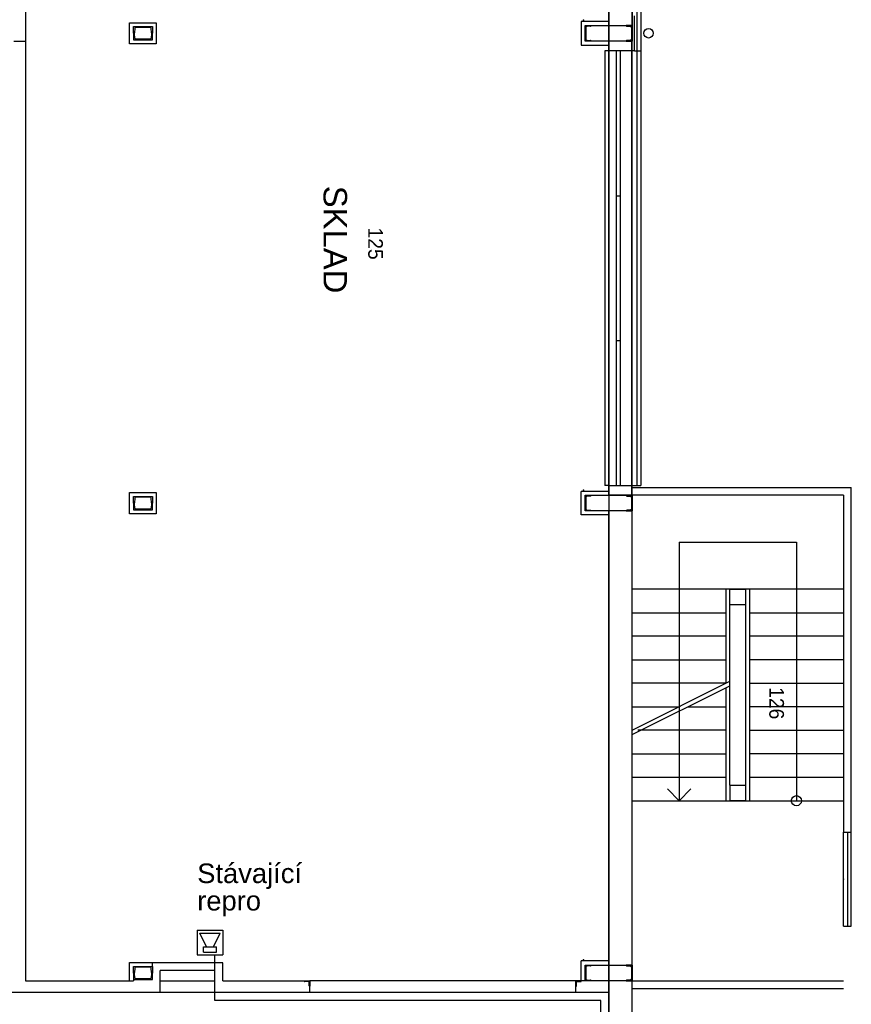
# Model space of a CAD drawing. Header units: millimetres. Extents: x -20525 to 389074, y 15321 to 305607.
# Tile 8 of 12: x -3357 to 7268, y 63581 to 76155. Entities that reach past the tile are written whole.
import ezdxf
from ezdxf.enums import TextEntityAlignment as Align

# ---------------------------------------------------------------- set-up
doc = ezdxf.new("R2010")
doc.units = ezdxf.units.MM
doc.linetypes.add('DASHDOT', pattern=[10.4, 6.2, -2.1, 0, -2.1])
doc.linetypes.add('DASHED', pattern=[11.05, 8.7, -2.35])
for name, color, linetype in [('_blok SENIK', 254, 'Continuous'), ('_Rozhlas', 210, 'Continuous'), ('_Rozhlas_popis', 210, 'Continuous'), ('_Rozhlas_trasy', 210, 'Continuous')]:
    doc.layers.add(name, color=color, linetype=linetype)
doc.styles.add('ARIEL', font='arial.ttf')
doc.styles.add('SIMPLEX', font='SIMPLEX', dxfattribs={"width": 0.75})
doc.styles.add('VCDSTYLE03', font='txt')
doc.styles.add('VCDSTYLE13', font='Microsoft Sans Serif')

# ---------------------------------------------------------------- blocks, each defined once
blk = doc.blocks.new('Senik')
at = {"color": 0}
for p, q in [((-10749.849308, 12749.902428), (-10749.849308, 15549.905173)), ((-6349.850808, 15549.905173), (-10749.849308, 15549.905173)), ((-5149.850794, 15549.906723), (-6349.850808, 15549.905173)), ((-6349.850808, 15449.905075), (-6349.850808, 15549.905173)), ((-6349.850808, 15449.905075), (-6349.850808, 15549.905173)), ((-6349.850808, 15449.905075), (-6349.850808, 15549.905173)), ((-6349.850808, 15499.905124), (-5149.850794, 15499.906674)), ((-5149.850794, 15449.905075), (-5149.850794, 15549.906723)), ((-5149.850794, 15449.905075), (-5149.850794, 15549.906723)), ((-5149.850794, 15449.905075), (-5149.850794, 15549.906723)), ((-10649.849985, 15449.905075), (-10649.85076, 12749.907854)), ((-10649.849985, 15449.905075), (-6349.850808, 15449.905075)), ((-9449.850359, 15449.906625), (-9449.850359, 12749.903978)), ((-9149.850065, 14249.908549), (-9149.850065, 15449.906625)), ((-8849.849771, 15449.906625), (-8849.849771, 14249.908549)), ((-8549.847926, 15449.906625), (-8549.847926, 14249.908549)), ((-8249.847632, 14249.908549), (-8249.847632, 15449.909726)), ((-7949.848888, 15449.909726), (-7949.848888, 14249.908549)), ((-7649.848594, 14249.908549), (-7649.848594, 15449.909726)), ((-7349.84985, 15449.909726), (-7349.84985, 14249.908549)), ((-7049.851107, 14249.908549), (-7049.851107, 15449.909726)), ((-6749.850812, 14249.908549), (-6749.850812, 15449.909726)), ((-5149.850794, 15449.905075), (-6349.850808, 15449.905075)), ((-4449.850883, 12749.907854), (-4449.850883, 15449.905075)), ((-4349.850785, 12749.907854), (-4349.850785, 15449.905075)), ((-10049.849397, 13349.904566), (-10049.849397, 14849.906037)), ((-10049.849397, 14849.906037), (-6749.850812, 14849.906037)), ((-9449.850359, 14249.908549), (-6749.850812, 14249.908549)), ((-6749.850812, 13949.905155), (-6749.850812, 14249.908549)), ((-9449.850359, 13999.905204), (-9449.850359, 14199.9054)), ((-9449.850359, 14199.9054), (-9249.850163, 14199.9054)), ((-9399.85031, 14199.9054), (-6749.850037, 14199.9054)), ((-9249.850163, 14199.9054), (-9249.850163, 13999.905204)), ((-6949.851009, 13999.905204), (-6949.851009, 14199.9054)), ((-6949.851009, 14199.9054), (-6749.850812, 14199.9054)), ((-6749.850812, 14199.9054), (-6749.850812, 13999.905204)), ((-9249.850163, 13999.905204), (-9449.850359, 13999.905204)), ((-8218.950293, 13999.905204), (-9249.850163, 13999.905204)), ((-7649.851695, 12749.907079), (-8274.852307, 13999.905204)), ((-6949.851009, 13999.905204), (-8218.950293, 13999.905204)), ((-7593.94968, 12749.903978), (-8218.950293, 13999.905204)), ((-6949.851009, 13999.905204), (-6749.850812, 13999.905204)), ((-8249.852283, 13949.905155), (-9449.850359, 13949.905155)), ((-9149.853165, 12749.903978), (-9149.853165, 13949.905155)), ((-8849.852871, 13949.905155), (-8849.852871, 12749.903978)), ((-8549.852577, 12749.903978), (-8549.852577, 13949.905155)), ((-8249.852283, 13949.905155), (-8249.852283, 12749.907079)), ((-6749.850812, 13949.905155), (-8193.950269, 13949.905155)), ((-7949.851989, 13459.904054), (-7949.851989, 13949.905155)), ((-7649.851695, 13949.905155), (-7649.851695, 12821.707348)), ((-7349.851401, 12749.907079), (-7349.851401, 13949.905155)), ((-7049.851107, 12749.907079), (-7049.851107, 13949.905155)), ((-6749.850812, 12749.907079), (-6749.850812, 13949.905155)), ((-6749.850812, 13349.907667), (-6899.85096, 13499.907814)), ((-10049.849397, 13349.904566), (-6749.850812, 13349.907667)), ((-7949.851989, 12749.907079), (-7949.851989, 13349.904566)), ((-6749.850812, 13349.907667), (-6899.85096, 13199.90752)), ((-22324.849802, 12859.907342), (-10774.849332, 12859.907342)), ((-16324.848572, 12779.906798), (-16324.848572, 12859.907342)), ((-10774.849332, 12749.907854), (-10774.849332, 12859.907342)), ((-22449.848375, 12749.900878), (-16649.84889, 12749.901653)), ((-16649.84889, 12749.901653), (-22449.848375, 12749.900878)), ((-16324.848572, 12779.906798), (-16774.849013, 12779.906798)), ((-16324.850122, 12749.901653), (-16774.849013, 12749.901653)), ((-16649.84889, 12749.901653), (-16449.848694, 12749.901653)), ((-16649.84889, 12149.900289), (-16649.84889, 12749.901653)), ((-16549.848792, 12749.901653), (-16649.84889, 12749.901653)), ((-16649.84889, 12749.901653), (-16649.84889, 12674.901579)), ((-16649.84889, 12449.900583), (-16649.84889, 12749.901653)), ((-16649.84579, 12741.400621), (-10649.85076, 12741.402171)), ((-16649.84579, 12449.90601), (-16649.84579, 12741.400621)), ((-16640.9068, 12680.422948), (-16636.876039, 12730.818321)), ((-16625.413172, 12741.401396), (-16549.848792, 12741.401396)), ((-16449.848694, 12749.901653), (-16549.848792, 12749.901653)), ((-16549.848792, 12741.401396), (-16474.284412, 12741.401396)), ((-16462.821546, 12730.818321), (-16458.790784, 12680.422948)), ((-10635.350095, 12749.902428), (-16449.848694, 12749.901653)), ((-16449.848694, 12749.901653), (-16449.848694, 12149.900289)), ((-16449.848694, 12674.901579), (-16449.848694, 12749.901653)), ((-16324.848572, 12779.906798), (-16324.848572, 12749.901653)), ((-16324.848572, 12749.901653), (-16324.848572, 12449.906785)), ((-10774.849332, 12449.906785), (-10774.849332, 12749.907854)), ((-10649.84921, 12749.907854), (-10774.849332, 12749.907854)), ((-10649.85076, 12741.402171), (-10649.85076, 12449.902134)), ((-10649.84921, 12749.902428), (-10449.849014, 12749.902428)), ((-10649.84921, 12149.901065), (-10649.84921, 12749.902428)), ((-10549.849112, 12749.902428), (-10649.84921, 12749.902428)), ((-10649.84921, 12749.902428), (-10649.84921, 12674.902354)), ((-10640.90712, 12680.423723), (-10636.876358, 12730.819096)), ((-10625.413492, 12741.402171), (-10549.849112, 12741.402171)), ((-10449.849014, 12749.902428), (-10549.849112, 12749.902428)), ((-10549.849112, 12741.402171), (-10474.284731, 12741.402171)), ((-10462.821865, 12730.819096), (-10458.791103, 12680.423723)), ((-4649.847979, 12749.907079), (-10449.852114, 12749.907079)), ((-10449.849014, 12749.902428), (-10449.849014, 12149.901065)), ((-10449.849014, 12674.902354), (-10449.849014, 12749.902428)), ((-4649.849529, 12749.903203), (-4449.849333, 12749.903203)), ((-4649.849529, 12149.90184), (-4649.849529, 12749.903203)), ((-4549.849431, 12749.903203), (-4649.849529, 12749.903203)), ((-4649.849529, 12749.903203), (-4649.849529, 12674.903129)), ((-4640.907439, 12680.424498), (-4636.876677, 12730.819872)), ((-4625.413811, 12741.402947), (-4549.849431, 12741.402947)), ((-4449.849333, 12749.903203), (-4549.849431, 12749.903203)), ((-4549.849431, 12741.402947), (-4474.285051, 12741.402947)), ((-4462.822185, 12730.819872), (-4458.791423, 12680.424498)), ((1350.150248, 12749.903978), (-4449.849333, 12749.907079)), ((-4449.849333, 12749.903203), (-4449.849333, 12149.90184)), ((-4449.849333, 12674.903129), (-4449.849333, 12749.903203)), ((-16649.84889, 12674.901579), (-16646.887831, 12674.901579)), ((-16649.84889, 12674.901579), (-16649.84889, 12674.901579)), ((-16452.809754, 12674.901579), (-16449.848694, 12674.901579)), ((-10774.849332, 12599.907707), (-16324.848572, 12599.906932)), ((-14474.848308, 12549.906883), (-14474.848308, 12599.906932)), ((-12624.848045, 12549.906883), (-12624.848045, 12599.907707)), ((-10649.84921, 12674.902354), (-10646.88815, 12674.902354)), ((-10649.84921, 12674.902354), (-10649.84921, 12674.902354)), ((-10452.810073, 12674.902354), (-10449.849014, 12674.902354)), ((-4649.849529, 12674.903129), (-4646.888469, 12674.903129)), ((-4649.849529, 12674.903129), (-4649.849529, 12674.903129)), ((-4452.810393, 12674.903129), (-4449.849333, 12674.903129)), ((-22449.848375, 12449.900583), (-16649.84889, 12449.900583)), ((-16649.84889, 12449.900583), (-22449.846824, 12449.906785)), ((-16774.849013, 12449.906785), (-16649.84889, 12449.906785)), ((-16699.848939, 12449.900583), (-16699.848939, 12099.90024)), ((-16649.84889, 12449.900583), (-16449.851795, 12449.906785)), ((-10649.85076, 12449.902134), (-16649.84579, 12449.90601)), ((-16324.848572, 12449.906785), (-16449.851795, 12449.906785)), ((-16449.851795, 12449.906785), (-10649.847659, 12449.906785)), ((-16399.848645, 12099.90024), (-16399.848645, 12449.900583)), ((-10774.849332, 12549.907658), (-16324.848572, 12549.906883)), ((-16324.848572, 12449.90601), (-16324.848572, 12399.906736)), ((-10774.850107, 12449.90601), (-10774.850107, 12399.907511)), ((-10649.847659, 12449.906785), (-10774.849332, 12449.906785)), ((-10699.849259, 12449.902134), (-10699.849259, 12099.901016)), ((-10649.847659, 12449.906785), (-10449.852114, 12449.906785)), ((-4649.847979, 12449.906785), (-10449.852114, 12449.906785)), ((-10399.848965, 12449.902134), (-10399.848965, 12099.901791)), ((-4704.067538, 12449.906785), (-4704.067538, 12099.905666)), ((-4449.849333, 12449.892057), (-4649.847979, 12449.906785)), ((-4299.849186, 12449.90601), (-4449.849333, 12449.90601)), ((-4449.849333, 12449.905234), (-4449.848558, 12029.904513)), ((-4299.849186, 12449.906785), (-4299.848411, 12029.906063)), ((1350.152186, 12449.902909), (-4299.848798, 12449.90601)), ((-16324.848572, 12399.906736), (-10774.850107, 12399.907511)), ((-16649.84889, 12224.900363), (-16646.887831, 12224.900363)), ((-16649.84889, 12149.900289), (-16649.84889, 12224.900363)), ((-16649.84889, 12224.900363), (-16649.84889, 12224.900363)), ((-16640.9068, 12219.378994), (-16636.876039, 12168.983621)), ((-16462.821546, 12168.983621), (-16458.790784, 12219.378994)), ((-16452.809754, 12224.900363), (-16449.848694, 12224.900363)), ((-16449.848694, 12224.900363), (-16449.848694, 12149.900289)), ((-10649.84921, 12224.901138), (-10646.88815, 12224.901138)), ((-10649.84921, 12149.901065), (-10649.84921, 12224.901138)), ((-10649.84921, 12224.901138), (-10649.84921, 12224.901138)), ((-10640.90712, 12219.37977), (-10636.876358, 12168.984396)), ((-10462.821865, 12168.984396), (-10458.791103, 12219.37977)), ((-10452.810073, 12224.901138), (-10449.849014, 12224.901138)), ((-10449.849014, 12224.901138), (-10449.849014, 12149.901065)), ((-4649.849529, 12224.901913), (-4646.888469, 12224.901913)), ((-4649.849529, 12149.90184), (-4649.849529, 12224.901913)), ((-4649.849529, 12224.901913), (-4649.849529, 12224.901913)), ((-4640.907439, 12219.380545), (-4636.876677, 12168.985171)), ((-4462.822185, 12168.985171), (-4458.791423, 12219.380545)), ((-4452.810393, 12224.901913), (-4449.849333, 12224.901913)), ((-4449.849333, 12224.901913), (-4449.849333, 12149.90184)), ((-16699.848939, 12099.90024), (-16399.848645, 12099.90024)), ((-16449.848694, 12149.900289), (-16649.84889, 12149.900289)), ((-16549.848792, 12149.900289), (-16649.84889, 12149.900289)), ((-16625.413172, 12158.400546), (-16549.848792, 12158.400546)), ((-16549.848792, 12158.400546), (-16474.284412, 12158.400546)), ((-16449.848694, 12149.900289), (-16549.848792, 12149.900289)), ((-10399.848965, 12099.901791), (-10699.849259, 12099.901016)), ((-10449.849014, 12149.901065), (-10649.84921, 12149.901065)), ((-10549.849112, 12149.901065), (-10649.84921, 12149.901065)), ((-10625.413492, 12158.401321), (-10549.849112, 12158.401321)), ((-10549.849112, 12158.401321), (-10474.284731, 12158.401321)), ((-10449.849014, 12149.901065), (-10549.849112, 12149.901065)), ((-4448.348649, 12099.906442), (-4704.067538, 12099.905666)), ((-4449.849333, 12149.90184), (-4649.849529, 12149.90184)), ((-4549.849431, 12149.90184), (-4649.849529, 12149.90184)), ((-4625.413811, 12158.402096), (-4549.849431, 12158.402096)), ((-4549.849431, 12158.402096), (-4474.285051, 12158.402096)), ((-4449.849333, 12149.90184), (-4549.849431, 12149.90184)), ((-4446.849516, 12099.905666), (-4449.847783, 12099.905666)), ((-4449.847783, 12099.905666), (-4449.847783, 12029.906063)), ((-4441.848271, 12047.905739), (-4441.848271, 12094.905196)), ((-4449.848558, 12029.906838), (-4449.848558, 8629.899629)), ((-4449.847783, 12029.906063), (-4449.848558, 12029.905288)), ((-4299.848411, 12029.906063), (-4449.847783, 12029.906063)), ((-4449.847783, 12029.906063), (-4379.848954, 12029.906063)), ((-4384.847099, 12037.905575), (-4431.848881, 12037.905575)), ((-4379.848954, 12029.906063), (-4379.848954, 12032.90588)), ((-4379.848954, 12029.906063), (-4379.848954, 12029.906063)), ((-4299.848411, 12029.906838), (-4299.848411, 8629.899629)), ((-4449.848558, 8559.900026), (-4449.848558, 8629.899629)), ((-4449.848558, 8629.899629), (-4379.849729, 8629.899629)), ((-4446.850291, 8559.900026), (-4449.848558, 8559.900026)), ((-4449.847395, 7519.906913), (-4449.847783, 8629.898854)), ((-4299.848411, 8629.898854), (-4449.847783, 8629.898854)), ((-4441.849046, 8611.899953), (-4441.849046, 8564.900496)), ((-4384.847874, 8621.900118), (-4431.849656, 8621.900118)), ((-4379.849729, 8629.899629), (-4379.849729, 8626.899812)), ((-4379.849729, 8629.899629), (-4379.849729, 8629.899629)), ((-4299.848411, 8629.898854), (-4299.848411, 7419.906815)), ((-4449.847783, 7519.906913), (-4679.848861, 7519.906913)), ((-4679.848861, 7519.906913), (-4679.848861, 6619.906806)), ((-4299.848798, 7419.906815), (-4579.848763, 7419.906815)), ((-4579.848763, 7419.906815), (-4579.848375, 6719.906904)), ((-4449.847395, 6719.906904), (-4449.847395, 7419.906815)), ((-4299.848411, 7419.906815), (-4299.848411, 6719.906904)), ((-16684.849855, 6669.906855), (-16414.84773, 6669.906855)), ((-16684.849855, 6329.906676), (-16684.849855, 6669.906855)), ((-16414.84773, 6669.906855), (-16414.84773, 6329.906289)), ((-10684.848624, 6669.906855), (-10414.846499, 6669.906855)), ((-10684.848624, 6329.906676), (-10684.848624, 6669.906855)), ((-10414.846499, 6669.906855), (-10414.846499, 6329.906289)), ((-4299.848798, 6719.906904), (-4579.848375, 6719.906904)), ((-4299.848411, 6719.906904), (-4299.848798, 3999.900827)), ((-16634.849806, 6499.907153), (-16634.849806, 6619.906806)), ((-16634.849806, 6619.906806), (-16549.848792, 6619.906806)), ((-16625.34961, 6592.265082), (-16625.34961, 6499.907153)), ((-16555.831373, 6609.828351), (-16613.385999, 6605.223981)), ((-16549.848792, 6619.906806), (-16549.848792, 6616.307801)), ((-16464.847779, 6619.906806), (-16549.848792, 6619.906806)), ((-16549.848792, 6619.906806), (-16549.848792, 6616.307801)), ((-16543.866212, 6609.828351), (-16486.311585, 6605.223981)), ((-16474.347974, 6592.265082), (-16474.347974, 6499.907153)), ((-16464.847779, 6499.907153), (-16464.847779, 6619.906806)), ((-10634.848575, 6499.907153), (-10634.848575, 6619.906806)), ((-10634.848575, 6619.906806), (-10549.847561, 6619.906806)), ((-10625.348379, 6592.265082), (-10625.348379, 6499.907153)), ((-10555.830142, 6609.828351), (-10613.384769, 6605.223981)), ((-10549.847561, 6619.906806), (-10549.847561, 6616.307801)), ((-10464.846548, 6619.906806), (-10549.847561, 6619.906806)), ((-10549.847561, 6619.906806), (-10549.847561, 6616.307801)), ((-10543.864981, 6609.828351), (-10486.310354, 6605.223981)), ((-10474.346743, 6592.265082), (-10474.346743, 6499.907153)), ((-10464.846548, 6499.907153), (-10464.846548, 6619.906806)), ((-4684.847393, 6329.906676), (-4684.847781, 6619.906806)), ((-4679.812429, 6619.906806), (-4684.847781, 6619.906806)), ((-4634.847344, 6619.906806), (-4679.848861, 6619.906806)), ((-4634.847344, 6499.907153), (-4634.847344, 6619.906806)), ((-4634.847344, 6619.906806), (-4549.84633, 6619.906806)), ((-4625.347149, 6592.265082), (-4625.347149, 6499.907153)), ((-4555.828911, 6609.828351), (-4613.383538, 6605.223981)), ((-4549.84633, 6619.906806), (-4549.84633, 6616.307801)), ((-4464.845317, 6619.906806), (-4549.84633, 6619.906806)), ((-4549.84633, 6619.906806), (-4549.84633, 6616.307801)), ((-4543.86375, 6609.828351), (-4486.309123, 6605.223981)), ((-4474.345512, 6592.265082), (-4474.345512, 6499.907153)), ((-4464.845317, 6499.907153), (-4464.845317, 6619.906806)), ((-16634.849806, 6379.906725), (-16634.849806, 6499.907153)), ((-16625.34961, 6499.907153), (-16625.34961, 6407.548449)), ((-16474.347974, 6499.907153), (-16474.347974, 6407.548449)), ((-16464.847779, 6379.906725), (-16464.847779, 6499.907153)), ((-10634.848575, 6379.906725), (-10634.848575, 6499.907153)), ((-10625.348379, 6499.907153), (-10625.348379, 6407.548449)), ((-10474.346743, 6499.907153), (-10474.346743, 6407.548449)), ((-10464.846548, 6379.906725), (-10464.846548, 6499.907153)), ((-4634.847344, 6379.906725), (-4634.847344, 6499.907153)), ((-4625.347149, 6499.907153), (-4625.347149, 6407.548449)), ((-4474.345512, 6499.907153), (-4474.345512, 6407.548449)), ((-4464.845317, 6379.906725), (-4464.845317, 6499.907153)), ((-16414.84773, 6329.906289), (-16684.849855, 6329.906676)), ((-16549.848792, 6379.906725), (-16634.849806, 6379.906725)), ((-16613.385999, 6394.58955), (-16555.831373, 6389.98518)), ((-16549.848792, 6383.506506), (-16549.848792, 6379.906725)), ((-16549.848792, 6383.506506), (-16549.848792, 6379.906725)), ((-16549.848792, 6379.906725), (-16549.848792, 6379.906725)), ((-16549.848792, 6379.906725), (-16464.847779, 6379.906725)), ((-16549.848792, 6379.906725), (-16549.848792, 6379.906725)), ((-16486.311585, 6394.58955), (-16543.866212, 6389.98518)), ((-10414.846499, 6329.906289), (-10684.848624, 6329.906676)), ((-10549.847561, 6379.906725), (-10634.848575, 6379.906725)), ((-10613.384769, 6394.58955), (-10555.830142, 6389.98518)), ((-10549.847561, 6383.506506), (-10549.847561, 6379.906725)), ((-10549.847561, 6383.506506), (-10549.847561, 6379.906725)), ((-10549.847561, 6379.906725), (-10549.847561, 6379.906725)), ((-10549.847561, 6379.906725), (-10464.846548, 6379.906725)), ((-10549.847561, 6379.906725), (-10549.847561, 6379.906725)), ((-10486.310354, 6394.58955), (-10543.864981, 6389.98518)), ((-4449.847395, 6329.906289), (-4684.847393, 6329.906676)), ((-4549.84633, 6379.906725), (-4634.847344, 6379.906725)), ((-4613.383538, 6394.58955), (-4555.828911, 6389.98518)), ((-4549.84633, 6383.506506), (-4549.84633, 6379.906725)), ((-4549.84633, 6383.506506), (-4549.84633, 6379.906725)), ((-4549.84633, 6379.906725), (-4549.84633, 6379.906725)), ((-4549.84633, 6379.906725), (-4464.845317, 6379.906725)), ((-4549.84633, 6379.906725), (-4549.84633, 6379.906725)), ((-4486.309123, 6394.58955), (-4543.86375, 6389.98518)), ((-4464.845317, 6379.906725), (-4449.847395, 6379.906725)), ((-4449.847395, 4999.915372), (-4449.847395, 6379.906725)), ((-21399.851996, 4999.910334), (-16449.850244, 4999.910334)), ((-16449.850244, 4999.91576), (-4449.847395, 4999.915372)), ((-16449.850244, 4849.915613), (-16449.850244, 4999.91576))]:
    blk.add_line(p, q, dxfattribs=at)
at = {"color": 0, "linetype": 'DASHED'}
for p, q in [((-22324.848252, 12809.906517), (-10774.849332, 12809.905742)), ((-10774.850107, 12449.906785), (-16324.848572, 12449.906785))]:
    blk.add_line(p, q, dxfattribs=at)
at = {"color": 0, "linetype": 'DASHDOT'}
blk.add_line((-28799.848398, 12449.906785), (37950.148823, 12449.906785), dxfattribs=at)
at = {"color": 0}
for centre, radius in [((-6749.850812, 14847.930964), 65.009792), ((-16549.850342, 12959.914416), 59.999439)]:
    blk.add_circle(centre, radius, dxfattribs=at)
for centre, radius, start, end in [((-16625.412886, 12729.90165), 11.499746, 90.001428, 175.427972), ((-16474.284699, 12729.90165), 11.499746, 4.572028, 89.998572), ((-10625.413205, 12729.902425), 11.499746, 90.001428, 175.427972), ((-10474.285018, 12729.902425), 11.499746, 4.572028, 89.998572), ((-4625.413525, 12729.903201), 11.499746, 90.001428, 175.427972), ((-4474.285337, 12729.903201), 11.499746, 4.572028, 89.998572), ((-16646.887582, 12680.901474), 5.999895, 269.997628, 355.425469), ((-16452.810003, 12680.901473), 5.999894, 184.574522, 270.002381), ((-10646.887902, 12680.902249), 5.999895, 269.997628, 355.425469), ((-10452.810322, 12680.902248), 5.999894, 184.574522, 270.002381), ((-4646.888221, 12680.903024), 5.999895, 269.997628, 355.425469), ((-4452.810642, 12680.903023), 5.999894, 184.574522, 270.002381), ((-16646.887582, 12218.900468), 5.999895, 4.574531, 90.002372), ((-16452.810003, 12218.900469), 5.999894, 89.997619, 175.425478), ((-10646.887902, 12218.901243), 5.999895, 4.574531, 90.002372), ((-10452.810322, 12218.901244), 5.999894, 89.997619, 175.425478), ((-4646.888221, 12218.902018), 5.999895, 4.574531, 90.002372), ((-4452.810642, 12218.902019), 5.999894, 89.997619, 175.425478), ((-16625.412886, 12169.900292), 11.499746, 184.572028, 269.998572), ((-16474.284699, 12169.900292), 11.499746, 270.001428, 355.427972), ((-10625.413205, 12169.901067), 11.499746, 184.572028, 269.998572), ((-10474.285018, 12169.901067), 11.499746, 270.001428, 355.427972), ((-4625.413525, 12169.901842), 11.499746, 184.572028, 269.998572), ((-4474.285337, 12169.901842), 11.499746, 270.001428, 355.427972), ((-4446.848935, 12094.905003), 5.000664, 0.002219, 90.006662), ((-4431.848494, 12047.905351), 9.999777, 179.997776, 269.997783), ((-4384.84768, 12032.906849), 4.998726, 359.988894, 89.993337), ((-4446.84971, 8564.900689), 5.000664, 269.993338, 359.997781), ((-4431.849269, 8611.900341), 9.999777, 90.002217, 180.002224), ((-4384.848455, 8626.898843), 4.998726, 270.006663, 0.011106), ((-16612.349482, 6592.26524), 13.000128, 94.573122, 180.000697), ((-16556.349245, 6616.308142), 6.500453, 274.569431, 359.996988), ((-16543.348339, 6616.308142), 6.500453, 180.003012, 265.430569), ((-16487.348102, 6592.26524), 13.000128, 359.999303, 85.426878), ((-10612.348251, 6592.26524), 13.000128, 94.573122, 180.000697), ((-10556.348014, 6616.308142), 6.500453, 274.569431, 359.996988), ((-10543.347109, 6616.308142), 6.500453, 180.003012, 265.430569), ((-10487.346871, 6592.26524), 13.000128, 359.999303, 85.426878), ((-4612.34702, 6592.26524), 13.000128, 94.573122, 180.000697), ((-4556.346783, 6616.308142), 6.500453, 274.569431, 359.996988), ((-4543.345878, 6616.308142), 6.500453, 180.003012, 265.430569), ((-4487.34564, 6592.26524), 13.000128, 359.999303, 85.426878), ((-16612.349482, 6407.548291), 13.000128, 179.999303, 265.426878), ((-16556.348824, 6383.505777), 6.500032, 0.006423, 85.433992), ((-16543.34876, 6383.505777), 6.500032, 94.566008, 179.993577), ((-16487.348102, 6407.548291), 13.000128, 274.573122, 0.000697), ((-10612.348251, 6407.548291), 13.000128, 179.999303, 265.426878), ((-10556.347594, 6383.505777), 6.500032, 0.006423, 85.433992), ((-10543.347529, 6383.505777), 6.500032, 94.566008, 179.993577), ((-10487.346871, 6407.548291), 13.000128, 274.573122, 0.000697), ((-4612.34702, 6407.548291), 13.000128, 179.999303, 265.426878), ((-4556.346363, 6383.505777), 6.500032, 0.006423, 85.433992), ((-4543.346298, 6383.505777), 6.500032, 94.566008, 179.993577), ((-4487.34564, 6407.548291), 13.000128, 274.573122, 0.000697)]:
    blk.add_arc(centre, radius, start, end, dxfattribs=at)
for p in [(-5749.850586, 15449.905273), (-16717.138672, 12128.670898), (-10717.137695, 12128.671875), (-4717.138672, 12128.672852)]:
    blk.add_point(p, dxfattribs=at)
at = {"color": 0, "style": 'VCDSTYLE03', "width": 0.98}
for s, p in [('126', (-8199.574219, 14501.986328)), ('125', (-14069.055664, 9377.90918))]:
    blk.add_text(s, height=187.5, dxfattribs=at).set_placement(p)
at = {"color": 0, "insert": (-14603.061757, 9106.860393), "char_height": 300, "attachment_point": 1, "style": 'VCDSTYLE13'}
blk.add_mtext_dynamic_manual_height_columns('SKLAD', width=2267.05620475, gutter_width=12.5, heights=[0], dxfattribs=at)
blk = doc.blocks.new('RU_REPRODUKTOR SKŘÍŇKA')
at = {"color": 0, "linetype": 'ByBlock', "lineweight": -2}
for p, q in [((1167.74, -487.54), (1167.74, -490.81)), ((1170.89, -487.54), (1167.74, -487.54)), ((1170.89, -487.54), (1170.89, -490.81)), ((1168.09, -488.36), (1168.09, -489.99)), ((1168.09, -488.36), (1168.79, -488.36)), ((1168.79, -488.71), (1170.54, -487.89)), ((1168.79, -488.36), (1168.79, -489.99)), ((1170.54, -487.89), (1170.54, -490.46)), ((1168.09, -489.99), (1168.79, -489.99)), ((1168.79, -489.64), (1170.54, -490.46)), ((1170.89, -490.81), (1167.74, -490.81))]:
    blk.add_line(p, q, dxfattribs=at)
at = {"color": 0, "linetype": 'ByBlock', "lineweight": -2, "style": 'SIMPLEX', "width": 0.75, "flags": 1}
for tag, p in [('CISLO', (1169.25, -488.65)), ('NAZEV', (1169.25, -489.08)), ('TYP', (1169.25, -489.51)), ('UMISTENI', (1169.25, -489.94))]:
    blk.add_attdef(tag, p, '', height=0.25, dxfattribs=at)

msp = doc.modelspace()

# ---------------------------------------------------------------- linework, layer by layer
at = {"layer": '_Rozhlas_trasy'}
msp.add_lwpolyline([(4010, 52468), (4067, 63631), (-862, 63631), (-862, 64211)], dxfattribs=at)

# ---------------------------------------------------------------- block references
at = {"layer": '_blok SENIK', "rotation": 270}
msp.add_blockref('Senik', (-8282, 59431), dxfattribs=at)
at = {"layer": '_Rozhlas', "linetype": 'ByBlock', "xscale": 100, "yscale": 100, "zscale": 100, "rotation": 90}
msp.add_blockref('RU_REPRODUKTOR SKŘÍŇKA', (-49843, -52563), dxfattribs=at)

# ---------------------------------------------------------------- texts
at = {"layer": '_Rozhlas_popis', "style": 'ARIEL'}
for s, p in [('Stávající', (-1089, 65254)), ('repro', (-1089, 64904))]:
    msp.add_text(s, height=250, dxfattribs=at).set_placement(p, align=Align.MIDDLE_LEFT)

doc.saveas('drawing.dxf')
